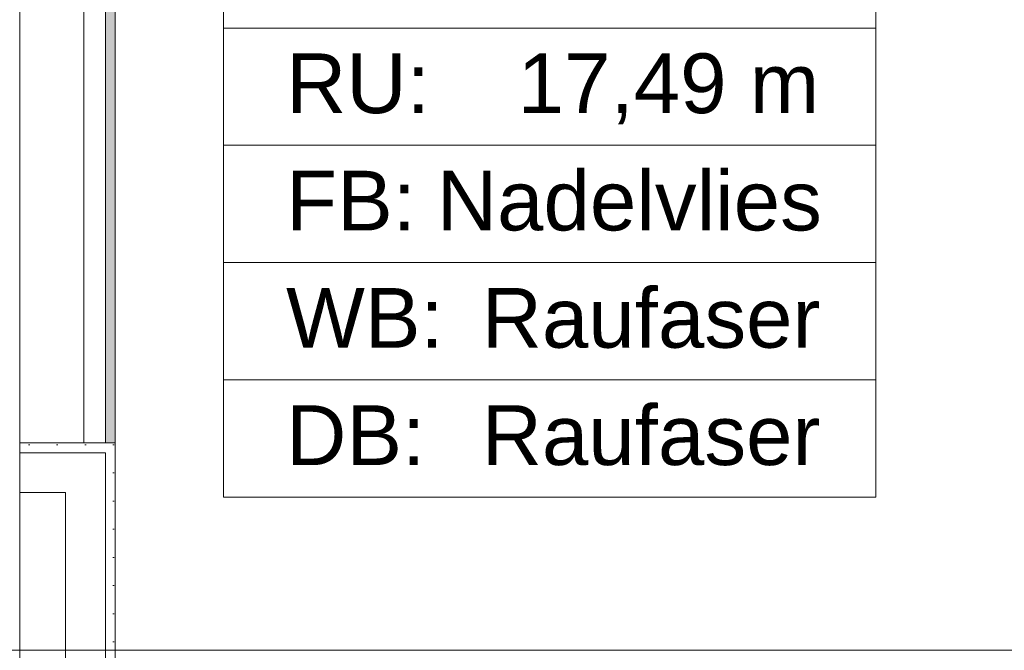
# Model space of a CAD drawing. Header units: metres. Extents: x -3.6 to 85.2, y -11 to 16.8.
# Tile 177 of 183: x 25.78 to 27.016, y 0.749 to 1.542. Entities that reach past the tile are written whole.
import ezdxf

# ---------------------------------------------------------------- set-up
doc = ezdxf.new("R2010")
doc.units = ezdxf.units.M
doc.header["$MEASUREMENT"] = 0
for name, color, linetype in [('401 - Zone.Raum_ Raumbegrenzung_ Whg.', 7, 'Continuous'), ('605 - Struktur.Wand Innen', 7, 'Continuous'), ('Neubau_606 - Struktur.Wand Innen Ausbau', 7, 'Continuous'), ('Neubau_653 - Abdeckung.TB Verkofferung', 7, 'Continuous')]:
    doc.layers.add(name, color=color, linetype=linetype)
doc.styles.add('ERSTELLTER_STIL_2', font='txt')
pattern_1 = [(45, (0, 0), (-0.01767767, 0.01767767), [0, -0.025])]

msp = doc.modelspace()

# ---------------------------------------------------------------- hatches: boundary and pattern name
at = {"layer": 'Neubau_606 - Struktur.Wand Innen Ausbau', "linetype": 'Continuous', "lineweight": 0, "true_color": 0x000000}
h = msp.add_hatch(dxfattribs=at)
h.set_pattern_fill('Gips_0001', color=18, style=0, pattern_type=2)
h.set_pattern_definition(pattern_1)
h.paths.add_polyline_path([(25.8875, 1.01), (25.78, 1.01), (25.78, 0.9975), (25.8875, 0.9975)])
h = msp.add_hatch(dxfattribs=at)
h.set_pattern_fill('Gips_0001', color=18, style=0, pattern_type=2)
h.set_pattern_definition(pattern_1)
h.paths.add_polyline_path([(25.8875, 0.9975), (25.9, 1.01), (25.8875, 1.01)])
h = msp.add_hatch(dxfattribs=at)
h.set_pattern_fill('Gips_0001', color=18, style=0, pattern_type=2)
h.set_pattern_definition(pattern_1)
h.paths.add_polyline_path([(25.8875, 0.9975), (25.9, 0.9975), (25.9, 1.01)])
h = msp.add_hatch(dxfattribs=at)
h.set_pattern_fill('Gips_0001', color=18, style=0, pattern_type=2)
h.set_pattern_definition(pattern_1)
h.paths.add_polyline_path([(25.8875, 0.9975), (25.8875, 0.71), (25.89, 0.71), (25.89, 0.255), (25.9, 0.255), (25.9, 0.9975)])
at = {"layer": 'Neubau_653 - Abdeckung.TB Verkofferung', "linetype": 'Continuous', "lineweight": 0, "true_color": 0x000000}
h = msp.add_hatch(dxfattribs=at)
h.set_pattern_fill('Gips_0001', color=18, style=0, pattern_type=2)
h.set_pattern_definition(pattern_1)
h.paths.add_polyline_path([(25.9, 1.01), (25.9, 5.0505), (25.8875, 5.0505), (25.8875, 1.01)])

# ---------------------------------------------------------------- linework, layer by layer
at = {"layer": '401 - Zone.Raum_ Raumbegrenzung_ Whg.', "color": 7, "linetype": 'Continuous', "lineweight": 9}
for p, q in [((26.0357, 2.6408), (26.0357, 0.9417)), ((26.8546, 0.9417), (26.8546, 2.6408)), ((26.0357, 1.531), (26.0357, 1.6783)), ((26.8546, 1.6783), (26.8546, 1.531)), ((26.8546, 1.531), (26.0357, 1.531)), ((26.0357, 1.531), (26.8546, 1.531)), ((26.0357, 1.3837), (26.0357, 1.531)), ((26.8546, 1.531), (26.8546, 1.3837)), ((26.8546, 1.3837), (26.0357, 1.3837)), ((26.0357, 1.3837), (26.8546, 1.3837)), ((26.0357, 1.2364), (26.0357, 1.3837)), ((26.8546, 1.3837), (26.8546, 1.2364)), ((26.8546, 1.2364), (26.0357, 1.2364)), ((26.0357, 1.2364), (26.8546, 1.2364)), ((26.0357, 1.089), (26.0357, 1.2364)), ((26.8546, 1.2364), (26.8546, 1.089)), ((26.8546, 1.089), (26.0357, 1.089)), ((26.0357, 1.089), (26.8546, 1.089)), ((26.0357, 0.9417), (26.0357, 1.089)), ((26.8546, 1.089), (26.8546, 0.9417)), ((26.0357, 0.9417), (26.8546, 0.9417)), ((26.8546, 0.9417), (26.0357, 0.9417))]:
    msp.add_line(p, q, dxfattribs=at)
at = {"layer": '605 - Struktur.Wand Innen', "color": 7, "linetype": 'Continuous', "lineweight": 18, "flags": 128}
msp.add_lwpolyline([(25.78, 0.7), (25.78, 3.305)], dxfattribs=at)
at = {"layer": 'Neubau_606 - Struktur.Wand Innen Ausbau', "color": 1, "linetype": 'Continuous', "lineweight": 5}
for p, q in [((25.8375, 0.9975), (25.78, 0.9975)), ((25.8875, 0.9975), (25.8375, 0.9975)), ((25.8875, 0.9975), (25.8375, 0.9975)), ((25.8875, 0.9475), (25.8875, 0.9975)), ((25.8875, 0.71), (25.8875, 0.9475))]:
    msp.add_line(p, q, dxfattribs=at)
at = {"layer": 'Neubau_606 - Struktur.Wand Innen Ausbau', "color": 1, "linetype": 'Continuous', "lineweight": 5, "flags": 128}
for points in [[(25.8875, 1.01), (25.78, 1.01)], [(25.78, 1.01), (25.78, 0.9975)], [(25.9, 1.01), (25.8875, 1.01)], [(25.9, 0.255), (25.9, 1.01)], [(25.78, 0.9975), (25.78, 0.9475)], [(25.78, 0.9475), (25.8375, 0.9475)], [(25.8375, 0.9475), (25.8375, 0.71)]]:
    msp.add_lwpolyline(points, dxfattribs=at)
at = {"layer": 'Neubau_653 - Abdeckung.TB Verkofferung', "color": 1, "linetype": 'Continuous', "lineweight": 9}
for p, q in [((25.78, 1.01), (25.78, 5.0505)), ((25.9, 1.01), (25.9, 5.0505)), ((25.9, 1.01), (25.78, 1.01)), ((0.7025, 0.7495), (29.33, 0.7495))]:
    msp.add_line(p, q, dxfattribs=at)
at = {"layer": 'Neubau_653 - Abdeckung.TB Verkofferung', "color": 1, "linetype": 'Continuous', "lineweight": 5}
for p, q in [((25.8605, 5.0505), (25.8605, 1.01)), ((25.8875, 5.0505), (25.8875, 1.01)), ((25.9, 5.0505), (25.9, 1.01))]:
    msp.add_line(p, q, dxfattribs=at)
at = {"layer": 'Neubau_653 - Abdeckung.TB Verkofferung', "color": 1, "linetype": 'Continuous', "lineweight": 5, "flags": 128}
msp.add_lwpolyline([(25.9, 1.01), (25.8875, 1.01), (25.8605, 1.01)], dxfattribs=at)

# ---------------------------------------------------------------- texts
at = {"layer": '401 - Zone.Raum_ Raumbegrenzung_ Whg.', "color": 7, "lineweight": 9, "char_height": 0.075, "attachment_point": 1, "style": 'ERSTELLTER_STIL_2'}
for s, insert in [('\\A1;{\\pqj;\\pt0;\\fArial|b0|i0|c0|p38;RU: }', (26.1143, 1.4991)), ('\\A1;{\\pqj;\\pt0;\\fArial|b0|i0|c0|p38;17,49 m}', (26.405, 1.4991)), ('\\A1;{\\pqj;\\pt0;\\fArial|b0|i0|c0|p38;FB: }', (26.1143, 1.3518)), ('\\A1;{\\pqj;\\pt0;\\fArial|b0|i0|c0|p38;Nadelvlies}', (26.3035, 1.3518)), ('\\A1;{\\pqj;\\pt0;\\fArial|b0|i0|c0|p38;Raufaser}', (26.3598, 1.2045)), ('\\A1;{\\pqj;\\pt0;\\fArial|b0|i0|c0|p38;WB: }', (26.1143, 1.2045)), ('\\A1;{\\pqj;\\pt0;\\fArial|b0|i0|c0|p38;Raufaser}', (26.3598, 1.0572)), ('\\A1;{\\pqj;\\pt0;\\fArial|b0|i0|c0|p38;DB: }', (26.1143, 1.0572))]:
    msp.add_mtext(s, dxfattribs=dict(at, insert=insert))

doc.saveas('drawing.dxf')
